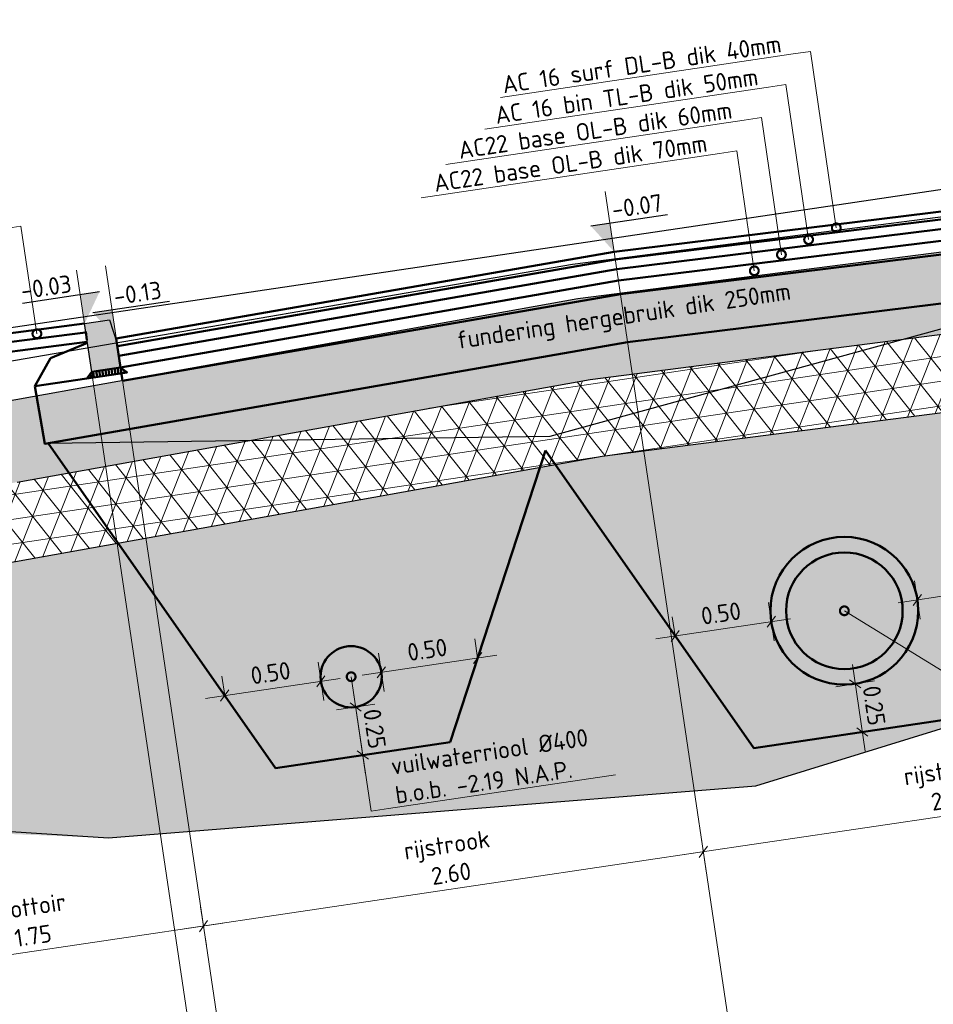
# Model space of a CAD drawing. Header units: metres. Extents: x 133846 to 269924, y 465764 to 933292.
# Tile 12 of 56: x 133873.34 to 133878.04, y 465801.78 to 465806.84. Entities that reach past the tile are written whole.
import ezdxf
from ezdxf import colors
from ezdxf.entities.mleader import LeaderData, LeaderLine
from ezdxf.math import Vec2, Vec3

# ---------------------------------------------------------------- set-up
doc = ezdxf.new("R2010")
doc.units = ezdxf.units.M
for name, pattern in [('AL-NAP_LIJN', [15.25, 12, -1.5, 0.25, -1.5]), ('RI-HWA', [7.4, 5, -2.4]), ('RI-VWA', [11, 5, -3, 0, -3])]:
    doc.linetypes.add(name, pattern=pattern)
for name, color, linetype, lineweight in [('B-WE-MO-BODEM-AD-50', 253, 'Continuous', 18), ('B-WE-VH-VERHARDING-GD', 253, 'Continuous', 25), ('B-WE-VH-VERHARDING_FUNDERING-AD-50', 253, 'Continuous', 18), ('N-WE-GW-SLEUF-GD', 90, 'Continuous', 50), ('N-WE-RI-T18', 10, 'Continuous', 18), ('N-WE-VH-KANTOPSLUITING_TROTTOIRBAND-SD', 210, 'Continuous', 25), ('N-WE-VH-M', 7, 'Continuous', 18), ('N-WE-VH-VERHARDING-GD', 7, 'Continuous', 50), ('N-WE-VH-VERHARDING-T18', 10, 'Continuous', 18), ('X-XX-AL-NAP-GD', 7, 'AL-NAP_LIJN', 25), ('X-XX-AL-PEILMAAT-SD', 7, 'Continuous', 25)]:
    doc.layers.add(name, color=color, linetype=linetype, lineweight=lineweight)
doc.layers.add('N-WE-RI-HWA-GD', color=150, linetype='RI-HWA', lineweight=50, true_color=0x007fff)
doc.layers.add('N-WE-RI-VWA-GD', color=20, linetype='RI-VWA', lineweight=50, true_color=0xff3f00)
doc.layers.add('X-XX-AL-HULPLIJN-G', color=30, linetype='Continuous', lineweight=18, plot=False)
doc.layers.add('X-XX-AL-HULPLIJN-GD', color=30, linetype='Continuous', lineweight=25, plot=False)
doc.styles.add('NLCS-ISO', font='NLCS-ISO.ttf')
doc.styles.add('NLCS-ISO-M50-T18', font='NLCS-ISO.ttf', dxfattribs={"height": 0.09})
doc.dimstyles.new('NLCS-M50-T18-SCHRAP_L2_H2', dxfattribs={"dimscale": 0.05, "dimtxt": 2.5, "dimasz": 1.008, "dimexe": 2, "dimexo": 2, "dimgap": 0.7, "dimtad": 1, "dimzin": 0, "dimdsep": 46, "dimtxsty": 'NLCS-ISO-M50-T18', "dimblk": 'OBLIQUE', "dimcen": 0, "dimdle": 2, "dimclrd": 256, "dimclre": 256, "dimclrt": 10, "dimazin": 0, "dimtfac": 1, "dimtdec": 3, "dimtofl": 0, "dimtmove": 0, "dimatfit": 3, "dimldrblk": 'OBLIQUE', "dimfxl": 2, "dimfxlon": 1, "dimtfillclr": 256, "dimtolj": 1, "dimtzin": 0, "dimlwd": -1, "dimlwe": -1, "dimarcsym": 0})

# ---------------------------------------------------------------- blocks, each defined once
blk = doc.blocks.new('_Oblique')
at = {"color": 0, "linetype": 'ByBlock', "lineweight": -2}
blk.add_line((-0.5, -0.5), (0.5, 0.5), dxfattribs=at)
blk = doc.blocks.new('*D105')
at = {"layer": 'Defpoints', "color": 0, "transparency": 16777216}
for p in [(133876.4001, 465805.6491), (133873.8379, 465805.2026), (133874.287, 465802.1806)]:
    blk.add_point(p, dxfattribs=at)
at = {"layer": 'N-WE-VH-M', "transparency": 16777216}
for p, q in [((133876.8441, 465802.6617), (133876.8735, 465802.4639)), ((133876.9577, 465802.5775), (133874.1881, 465802.1659)), ((133874.2723, 465802.2796), (133874.3017, 465802.0817))]:
    blk.add_line(p, q, dxfattribs=at)
at = {"layer": 'N-WE-VH-M', "transparency": 16777216, "xscale": 0.0504, "yscale": 0.0504, "zscale": 0.0504}
for p, rotation in [((133876.8588, 465802.5628), 8.452767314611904), ((133874.287, 465802.1806), 188.4527673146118)]:
    blk.add_blockref('_Oblique', p, dxfattribs=dict(at, rotation=rotation))
at = {"layer": 'N-WE-VH-M', "color": 10, "transparency": 16777216, "insert": (133875.5501, 465802.525), "char_height": 0.09, "attachment_point": 5, "rotation": 8.4528, "style": 'NLCS-ISO-M50-T18'}
blk.add_mtext('\\A1;rijstrook\\P2.60', dxfattribs=at)
blk = doc.blocks.new('_DotSmall')
at = {"color": 0, "linetype": 'ByBlock', "const_width": 0.5}
blk.add_lwpolyline([(-0.0625, 0, 1), (0.0625, 0, 1)], format="xyb", close=True, dxfattribs=at)
blk = doc.blocks.new('*D102')
at = {"layer": 'Defpoints', "color": 0, "transparency": 16777216}
for p in [(133878.9814, 465805.967), (133876.4001, 465805.6491), (133876.8588, 465802.5628)]:
    blk.add_point(p, dxfattribs=at)
at = {"layer": 'N-WE-VH-M', "transparency": 16777216}
for p, q in [((133879.4158, 465803.0439), (133879.4452, 465802.8461)), ((133879.5295, 465802.9597), (133876.7599, 465802.5481)), ((133876.8441, 465802.6617), (133876.8735, 465802.4639))]:
    blk.add_line(p, q, dxfattribs=at)
at = {"layer": 'N-WE-VH-M', "transparency": 16777216, "xscale": 0.0504, "yscale": 0.0504, "zscale": 0.0504}
for p, rotation in [((133879.4305, 465802.945), 8.452767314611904), ((133876.8588, 465802.5628), 188.4527673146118)]:
    blk.add_blockref('_Oblique', p, dxfattribs=dict(at, rotation=rotation))
at = {"layer": 'N-WE-VH-M', "color": 10, "transparency": 16777216, "insert": (133878.1219, 465802.9072), "char_height": 0.09, "attachment_point": 5, "rotation": 8.4528, "style": 'NLCS-ISO-M50-T18'}
blk.add_mtext('\\A1;rijstrook\\P2.60', dxfattribs=at)
blk = doc.blocks.new('*D104')
at = {"layer": 'Defpoints', "color": 0, "transparency": 16777216}
for p in [(133873.8291, 465805.262), (133872.1047, 465804.9602), (133872.556, 465801.9234)]:
    blk.add_point(p, dxfattribs=at)
at = {"layer": 'N-WE-VH-M', "transparency": 16777216}
for p, q in [((133874.2723, 465802.2796), (133874.3017, 465802.0817)), ((133874.3859, 465802.1953), (133872.4571, 465801.9087)), ((133872.5413, 465802.0223), (133872.5707, 465801.8245))]:
    blk.add_line(p, q, dxfattribs=at)
at = {"layer": 'N-WE-VH-M', "transparency": 16777216, "xscale": 0.0504, "yscale": 0.0504, "zscale": 0.0504}
for p, rotation in [((133874.287, 465802.1806), 8.452767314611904), ((133872.556, 465801.9234), 188.4527673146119)]:
    blk.add_blockref('_Oblique', p, dxfattribs=dict(at, rotation=rotation))
at = {"layer": 'N-WE-VH-M', "color": 10, "transparency": 16777216, "insert": (133873.3987, 465802.2053), "char_height": 0.09, "attachment_point": 5, "rotation": 8.4528, "style": 'NLCS-ISO-M50-T18'}
blk.add_mtext('\\A1;trottoir\\P1.75', dxfattribs=at)
blk = doc.blocks.new('SAL-PEILMAAT_INFRACAD_H01-SOD')
blk.add_line((-2, 3), (6, 3))
blk.add_solid([(-2, 3), (0, 3), (0, 0)])
at = {"style": 'NLCS-ISO'}
blk.add_attdef('...', (0.4, 3.4), '', height=1.8, dxfattribs=at)
blk = doc.blocks.new('*D190')
at = {"layer": 'Defpoints', "color": 0, "transparency": 16777216}
for p in [(133877.2085, 465803.7468), (133876.714, 465803.6733), (133877.3012, 465803.1236)]:
    blk.add_point(p, dxfattribs=at)
at = {"layer": 'N-WE-VH-M', "transparency": 16777216}
for p, q in [((133877.2232, 465803.6478), (133877.1938, 465803.8457)), ((133876.714, 465803.6733), (133876.6993, 465803.7722)), ((133876.6151, 465803.6586), (133877.3075, 465803.7615))]:
    blk.add_line(p, q, dxfattribs=at)
at = {"layer": 'N-WE-VH-M', "transparency": 16777216, "xscale": 0.0504, "yscale": 0.0504, "zscale": 0.0504}
for p, rotation in [((133877.2085, 465803.7468), 8.452767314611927), ((133876.714, 465803.6733), 188.4527673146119)]:
    blk.add_blockref('_Oblique', p, dxfattribs=dict(at, rotation=rotation))
at = {"layer": 'N-WE-VH-M', "color": 10, "transparency": 16777216, "insert": (133876.9495, 465803.7891), "char_height": 0.09, "attachment_point": 5, "rotation": 8.4528, "style": 'NLCS-ISO-M50-T18'}
blk.add_mtext('\\A1;0.50', dxfattribs=at)
blk = doc.blocks.new('*D191')
at = {"layer": 'Defpoints', "color": 0, "transparency": 16777216}
for p in [(133878.4549, 465803.932), (133878.4549, 465803.932), (133878.0529, 465803.2353)]:
    blk.add_point(p, dxfattribs=at)
at = {"layer": 'N-WE-VH-M', "transparency": 16777216}
for p, q in [((133878.4549, 465803.932), (133878.4402, 465804.0309)), ((133877.8614, 465803.8438), (133878.5538, 465803.9467)), ((133877.975, 465803.7596), (133877.9456, 465803.9574))]:
    blk.add_line(p, q, dxfattribs=at)
at = {"layer": 'N-WE-VH-M', "transparency": 16777216, "xscale": 0.0504, "yscale": 0.0504, "zscale": 0.0504}
for p, rotation in [((133878.4549, 465803.932), 8.452767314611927), ((133877.9603, 465803.8585), 188.4527673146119)]:
    blk.add_blockref('_Oblique', p, dxfattribs=dict(at, rotation=rotation))
at = {"layer": 'N-WE-VH-M', "color": 10, "transparency": 16777216, "insert": (133878.1958, 465803.9744), "char_height": 0.09, "attachment_point": 5, "rotation": 8.4528, "style": 'NLCS-ISO-M50-T18'}
blk.add_mtext('\\A1;0.50', dxfattribs=at)
blk = doc.blocks.new('*D192')
at = {"layer": 'Defpoints', "color": 0, "transparency": 16777216}
for p in [(133876.9576, 465803.3253), (133878.2359, 465803.2625), (133877.677, 465803.1795)]:
    blk.add_point(p, dxfattribs=at)
at = {"layer": 'N-WE-VH-M', "transparency": 16777216}
for p, q in [((133877.6256, 465803.5257), (133877.6917, 465803.0805)), ((133877.5414, 465803.412), (133877.7392, 465803.4414)), ((133877.7759, 465803.1942), (133877.5781, 465803.1648))]:
    blk.add_line(p, q, dxfattribs=at)
at = {"layer": 'N-WE-VH-M', "transparency": 16777216, "xscale": 0.0504, "yscale": 0.0504, "zscale": 0.0504}
for p, rotation in [((133877.6403, 465803.4267), 98.45276731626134), ((133877.677, 465803.1795), 278.4527673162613)]:
    blk.add_blockref('_Oblique', p, dxfattribs=dict(at, rotation=rotation))
at = {"layer": 'N-WE-VH-M', "color": 10, "transparency": 16777216, "insert": (133877.7378, 465803.3149), "char_height": 0.09, "attachment_point": 5, "rotation": 278.4528, "style": 'NLCS-ISO-M50-T18'}
blk.add_mtext('\\A1;0.25', dxfattribs=at)
blk = doc.blocks.new('*D193')
at = {"layer": 'Defpoints', "color": 0, "transparency": 16777216}
for p in [(133874.8909, 465803.4401), (133874.3964, 465803.3666), (133874.9508, 465803.037)]:
    blk.add_point(p, dxfattribs=at)
at = {"layer": 'N-WE-VH-M', "transparency": 16777216}
for p, q in [((133874.9056, 465803.3412), (133874.8763, 465803.539)), ((133874.3964, 465803.3666), (133874.3817, 465803.4655)), ((133874.2975, 465803.3519), (133874.9899, 465803.4548))]:
    blk.add_line(p, q, dxfattribs=at)
at = {"layer": 'N-WE-VH-M', "transparency": 16777216, "xscale": 0.0504, "yscale": 0.0504, "zscale": 0.0504}
for p, rotation in [((133874.8909, 465803.4401), 8.452767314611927), ((133874.3964, 465803.3666), 188.4527673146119)]:
    blk.add_blockref('_Oblique', p, dxfattribs=dict(at, rotation=rotation))
at = {"layer": 'N-WE-VH-M', "color": 10, "transparency": 16777216, "insert": (133874.6319, 465803.4825), "char_height": 0.09, "attachment_point": 5, "rotation": 8.4528, "style": 'NLCS-ISO-M50-T18'}
blk.add_mtext('\\A1;0.50', dxfattribs=at)
blk = doc.blocks.new('*D194')
at = {"layer": 'Defpoints', "color": 0, "transparency": 16777216}
for p in [(133875.6971, 465803.5599), (133875.6971, 465803.5599), (133875.2624, 465803.0833)]:
    blk.add_point(p, dxfattribs=at)
at = {"layer": 'N-WE-VH-M', "transparency": 16777216}
for p, q in [((133875.6971, 465803.5599), (133875.6824, 465803.6588)), ((133875.1036, 465803.4717), (133875.796, 465803.5746)), ((133875.2172, 465803.3875), (133875.1878, 465803.5853))]:
    blk.add_line(p, q, dxfattribs=at)
at = {"layer": 'N-WE-VH-M', "transparency": 16777216, "xscale": 0.0504, "yscale": 0.0504, "zscale": 0.0504}
for p, rotation in [((133875.6971, 465803.5599), 8.452767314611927), ((133875.2025, 465803.4864), 188.4527673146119)]:
    blk.add_blockref('_Oblique', p, dxfattribs=dict(at, rotation=rotation))
at = {"layer": 'N-WE-VH-M', "color": 10, "transparency": 16777216, "insert": (133875.4381, 465803.6023), "char_height": 0.09, "attachment_point": 5, "rotation": 8.4528, "style": 'NLCS-ISO-M50-T18'}
blk.add_mtext('\\A1;0.50', dxfattribs=at)
blk = doc.blocks.new('*D195')
at = {"layer": 'Defpoints', "color": 0, "transparency": 16777216}
for p in [(133874.4974, 465803.2224), (133875.5557, 465803.1269), (133875.1066, 465803.0602)]:
    blk.add_point(p, dxfattribs=at)
at = {"layer": 'N-WE-VH-M', "transparency": 16777216}
for p, q in [((133875.0552, 465803.4064), (133875.1213, 465802.9613)), ((133874.971, 465803.2928), (133875.1688, 465803.3222)), ((133875.2056, 465803.0749), (133875.0077, 465803.0455))]:
    blk.add_line(p, q, dxfattribs=at)
at = {"layer": 'N-WE-VH-M', "transparency": 16777216, "xscale": 0.0504, "yscale": 0.0504, "zscale": 0.0504}
for p, rotation in [((133875.0699, 465803.3075), 98.45276731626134), ((133875.1066, 465803.0602), 278.4527673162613)]:
    blk.add_blockref('_Oblique', p, dxfattribs=dict(at, rotation=rotation))
at = {"layer": 'N-WE-VH-M', "color": 10, "transparency": 16777216, "insert": (133875.1674, 465803.1956), "char_height": 0.09, "attachment_point": 5, "rotation": 278.4528, "style": 'NLCS-ISO-M50-T18'}
blk.add_mtext('\\A1;0.25', dxfattribs=at)
blk = doc.blocks.new('*U307')
blk.add_hatch(color=8).paths.add_polyline_path([(0, -0.02), (0, -0.15), (-0.15, -0.15), (-0.15, 0.1), (-0.02, 0.1)])
at = {"layer": 'N-WE-VH-VERHARDING-GD', "linetype": 'Continuous'}
h = blk.add_hatch(dxfattribs=at)
h.set_pattern_fill('ANSI31', color=256, scale=0.005, angle=45, style=0)
h.set_pattern_definition([(90, (89116.796445, 436374.920416), (-0.015875, 2e-18), [])])
h.paths.add_polyline_path([(-0.15, -0.15), (0, -0.15), (0.03, -0.18), (-0.18, -0.18)])
at = {"flags": 128}
blk.add_lwpolyline([(0, -0.02), (0, -0.15), (-0.15, -0.15), (-0.15, 0.1), (-0.02, 0.1)], close=True, dxfattribs=at)
at = {"layer": 'N-WE-VH-VERHARDING-GD', "linetype": 'Continuous'}
for p, q in [((-0.35, -0.05), (-0.15, 0)), ((-0.45, -0.18), (-0.35, -0.05)), ((-0.18, -0.18), (-0.45, -0.18))]:
    blk.add_line(p, q, dxfattribs=at)
at = {"layer": 'N-WE-VH-VERHARDING-GD', "linetype": 'Continuous', "flags": 128}
blk.add_lwpolyline([(-0.15, -0.15), (0, -0.15), (0.03, -0.18), (-0.18, -0.18)], close=True, dxfattribs=at)

msp = doc.modelspace()

# ---------------------------------------------------------------- hatches: boundary and pattern name
at = {"layer": 'B-WE-MO-BODEM-AD-50'}
h = msp.add_hatch(dxfattribs=at)
h.set_pattern_fill('AVH-FUNDERING_EPS-SO', color=256, scale=0.025, pattern_type=2)
h.set_pattern_definition([(8.452767, (134750.33305, 465499.37912), (-0.018374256, 0.123642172), []), (68.452767, (134750.33305, 465499.37912), (-0.11626439, 0.045908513), []), (128.452767, (134750.33305, 465499.37912), (-0.097890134, -0.077733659), [])])
h.paths.add_polyline_path([(133876.3377, 465804.5975), (133882.4347, 465805.3797), (133882.3851, 465805.7132), (133879.2475, 465805.3741), (133876.2769, 465804.993), (133873.3282, 465804.4643), (133870.7079, 465803.9944), (133870.7668, 465803.5986)])
h = msp.add_hatch(dxfattribs=at)
h.set_pattern_fill('AMO-BODEM_ZAND-SO', color=256, scale=0.05, angle=8.4528, pattern_type=2)
h.set_pattern_definition([(45.952767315, (68569.37324, -15780.6087), (-0.017277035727, 0.094831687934), [0, -0.076, 0, -0.085, 0, -0.08125]), (15.952767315, (68569.37324, -15780.6087), (0.066785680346, 0.15258184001), [0, -0.041, 0, -0.0685, 0, -0.02625]), (335.952767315, (68569.312405, -15780.61774), (0.153974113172, 0.023167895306), [0, -0.025, 0, -0.09, 0, -0.1175]), (325.952767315, (68569.3124, -15780.61774), (0.14222295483, 0.06550122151), [0, -0.0125, 0, -0.059, 0, -0.0675])])
h.paths.add_polyline_path([(133870.7668, 465803.5986), (133870.8926, 465802.7517), (133873.7973, 465802.6339), (133877.1284, 465802.9027), (133879.3787, 465803.5959), (133882.5773, 465804.4196), (133882.4347, 465805.3797), (133876.3377, 465804.5975)])
at = {"layer": 'B-WE-VH-VERHARDING_FUNDERING-AD-50'}
h = msp.add_hatch(dxfattribs=at)
h.set_pattern_fill('AVH-FUNDERING_02-SO', color=256, scale=0.25, angle=8.4528, pattern_type=2)
h.set_pattern_definition([(8.452767, (131902.74897, 465286.20142), (0.210535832, 0.284032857), [0.03125, -0.21875]), (98.452767, (131902.74897, 465286.20142), (-0.284032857, 0.210535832), [0.03125, -0.21875]), (143.452767, (131902.77988, 465286.20601), (-0.247284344, -0.036748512), [0.044194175, -0.309359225]), (8.452767, (131902.7592, 465286.3451), (0.210535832, 0.284032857), [0.03125, -0.21875]), (53.452767, (131902.77696, 465286.33195), (-0.036748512, 0.247284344), [0.022097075, -0.3314563]), (143.452767, (131902.77696, 465286.33195), (-0.247284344, -0.036748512), [0.022097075, -0.3314563]), (8.452767, (131902.84275, 465286.42071), (0.210535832, 0.284032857), [0.044194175, -0.205805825]), (53.452767, (131902.84275, 465286.42071), (-0.036748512, 0.247284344), [0.03125, -0.3223034]), (143.452767, (131902.88646, 465286.42721), (-0.247284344, -0.036748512), [0.03125, -0.3223034]), (98.452767, (131902.90979, 465286.2885), (-0.284032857, 0.210535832), [0.03125, -0.21875]), (53.452767, (131902.90979, 465286.2885), (-0.036748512, 0.247284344), [0.022097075, -0.3314563]), (143.452767, (131902.92295, 465286.30626), (-0.247284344, -0.036748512), [0.022097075, -0.3314563]), (8.452767, (131902.7707, 465286.26783), (0.210535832, 0.284032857), [0.015625, -0.209375]), (8.452767, (131902.94697, 465286.35722), (0.210535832, 0.284032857), [0.015625, -0.209375]), (98.452767, (131902.8651, 465286.37664), (-0.284032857, 0.210535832), [0.015625, -0.209375]), (143.452767, (131902.91668, 465286.24214), (-0.247284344, -0.036748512), [0.022097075, -0.3314563]), (143.452767, (131902.78323, 465286.39607), (-0.247284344, -0.036748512), [0.022097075, -0.3314563]), (53.452767, (131902.85282, 465286.29979), (-0.036748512, 0.247284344), [0.022097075, -0.3314563]), (98.452767, (131902.82938, 465286.24496), (-0.284032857, 0.210535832), [0.00390625, -0.24609375]), (98.452767, (131902.82546, 465286.351), (-0.284032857, 0.210535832), [0.00390625, -0.24609375]), (98.452767, (131902.93506, 465286.41074), (-0.284032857, 0.210535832), [0.00390625, -0.24609375]), (98.452767, (131902.95845, 465286.27994), (-0.284032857, 0.210535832), [0.00390625, -0.24609375])])
h.paths.add_polyline_path([(133873.2541, 465804.8777), (133872.9148, 465804.3902), (133873.3282, 465804.4643), (133876.2769, 465804.993), (133879.2475, 465805.3741), (133879.6651, 465805.4193), (133879.1941, 465805.7907), (133876.2131, 465805.4083)])

# ---------------------------------------------------------------- linework, layer by layer
at = {"layer": 'B-WE-VH-VERHARDING-GD'}
for points in [[(133873.219, 465805.0746), (133876.1857, 465805.5862), (133879.1712, 465805.9692)], [(133873.2541, 465804.8777), (133876.2131, 465805.4083), (133879.1941, 465805.7907)], [(133870.7668, 465803.5986), (133876.3377, 465804.5975), (133882.4347, 465805.3797)], [(133873.3282, 465804.4643), (133876.2769, 465804.993), (133879.2475, 465805.3741)]]:
    msp.add_lwpolyline(points, dxfattribs=at)
at = {"layer": 'N-WE-GW-SLEUF-GD'}
for p, q in [((133873.4871, 465804.6644), (133874.6578, 465802.9935)), ((133875.5557, 465803.1269), (133876.0461, 465804.6262)), ((133876.0461, 465804.6262), (133877.1179, 465803.0964)), ((133877.1179, 465803.0964), (133878.2359, 465803.2625)), ((133874.6578, 465802.9935), (133875.5557, 465803.1269))]:
    msp.add_line(p, q, dxfattribs=at)
at = {"layer": 'N-WE-RI-HWA-GD', "linetype": 'Continuous'}
for radius in [0.38, 0.3]:
    msp.add_circle((133877.5844, 465803.8026), radius, dxfattribs=at)
at = {"layer": 'N-WE-RI-VWA-GD', "linetype": 'Continuous'}
msp.add_circle((133875.0467, 465803.4633), 0.1575, dxfattribs=at)
at = {"layer": 'N-WE-VH-VERHARDING-GD'}
for p, q in [((133872.1867, 465805.0887), (133873.6749, 465805.2795)), ((133873.6807, 465805.2399), (133873.6865, 465805.1953)), ((133873.6806, 465805.2348), (133872.1925, 465805.044))]:
    msp.add_line(p, q, dxfattribs=at)
for points in [[(133880.7685, 465806.1871), (133876.4001, 465805.6491), (133873.8379, 465805.2026)], [(133881.2548, 465805.9762), (133881.2844, 465805.777), (133876.4692, 465805.184), (133873.47, 465804.6614), (133873.4193, 465804.9584)], [(133878.9873, 465805.9274), (133876.406, 465805.6095), (133873.8438, 465805.163)], [(133878.9947, 465805.8779), (133876.4134, 465805.56), (133873.8512, 465805.1136)], [(133879.0035, 465805.8186), (133876.4222, 465805.5007), (133873.86, 465805.0542)], [(133879.0138, 465805.7493), (133876.4325, 465805.4314), (133873.8703, 465804.9849)], [(133873.8379, 465805.2026), (133873.8703, 465804.9849)]]:
    msp.add_lwpolyline(points, dxfattribs=at)
at = {"layer": 'N-WE-VH-VERHARDING-GD', "flags": 128}
msp.add_lwpolyline([(133873.6888, 465805.1855), (133872.2007, 465804.9947)], dxfattribs=at)
at = {"layer": 'X-XX-AL-HULPLIJN-G'}
for points in [[(133876.3542, 465805.9585), (133877.5159, 465798.1411)], [(133873.634, 465805.5542), (133874.7958, 465797.7369)], [(133873.7824, 465805.5763), (133874.9441, 465797.7589)]]:
    msp.add_lwpolyline(points, dxfattribs=at)
at = {"layer": 'X-XX-AL-HULPLIJN-GD', "flags": 128}
for points in [[(133876.0704, 465804.7005), (133878.8937, 465805.475)], [(133873.4871, 465804.6644), (133876.0704, 465804.7005)]]:
    msp.add_lwpolyline(points, dxfattribs=at)
at = {"layer": 'X-XX-AL-HULPLIJN-GD'}
msp.add_lwpolyline([(133871.7839, 465802.765), (133873.7973, 465802.6339), (133877.1284, 465802.9027), (133879.3787, 465803.5959), (133882.5773, 465804.4196)], dxfattribs=at)
at = {"layer": 'X-XX-AL-NAP-GD'}
msp.add_lwpolyline([(133883.9618, 465806.8429), (133863.9476, 465803.8687)], dxfattribs=at)

# ---------------------------------------------------------------- block references
at = {"layer": 'N-WE-VH-KANTOPSLUITING_TROTTOIRBAND-SD', "rotation": 8.452767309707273}
msp.add_blockref('*U307', (133873.8379, 465805.2026), dxfattribs=at)
at = {"layer": 'X-XX-AL-PEILMAAT-SD', "xscale": 0.05, "yscale": 0.05, "zscale": 0.05, "rotation": 8.452767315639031}
for p, values in [((133876.4001, 465805.6491), {'...': '-0.07'}), ((133873.8379, 465805.2026), {'...': '-0.13'})]:
    msp.add_blockref('SAL-PEILMAAT_INFRACAD_H01-SOD', p, dxfattribs=at).add_auto_attribs(values)
at = {"layer": 'X-XX-AL-PEILMAAT-SD'}
ref = msp.add_blockref('SAL-PEILMAAT_INFRACAD_H01-SOD', (133873.6749, 465805.2795), dxfattribs=dict(at, xscale=-0.05, yscale=0.05, zscale=0.05, rotation=8.45276732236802))
ref.add_attrib('...', '-0.03', (133873.3541, 465805.4037), dxfattribs={"layer": '0', "height": 0.09, "rotation": 8.4528, "style": 'NLCS-ISO'})

# ---------------------------------------------------------------- texts
at = {"layer": 'N-WE-VH-VERHARDING-T18', "insert": (133876.4509, 465805.3078), "char_height": 0.09, "attachment_point": 5, "rotation": 8.4528, "style": 'NLCS-ISO-M50-T18'}
msp.add_mtext_dynamic_manual_height_columns('fundering hergebruik dik 250mm', width=2.079466, gutter_width=0.45, heights=[0], dxfattribs=at)

# ---------------------------------------------------------------- dimensions: what is measured, and where the dimension line sits
at = {"layer": 'N-WE-VH-M'}
for base, p1, p2, text, picture, middle in [((133876.8588, 465802.5628), (133878.9814, 465805.967), (133876.4001, 465805.6491), 'rijstrook\\P<>', '*D102', (133878.1219, 465802.9072)), ((133874.287, 465802.1806), (133876.4001, 465805.6491), (133873.8379, 465805.2026), 'rijstrook\\P<>', '*D105', (133875.5501, 465802.525)), ((133872.556, 465801.9234), (133873.8291, 465805.262), (133872.1047, 465804.9602), 'trottoir\\P<>', '*D104', (133873.3987, 465802.2053))]:
    dim = msp.add_linear_dim(base=base, p1=p1, p2=p2, angle=188.4528, text=text, dimstyle='NLCS-M50-T18-SCHRAP_L2_H2', dxfattribs=at)
    dim.commit()
    dim.dimension.update_dxf_attribs({"geometry": picture, "text_midpoint": middle})
for base, p1, p2, angle, picture, middle in [((133878.4549, 465803.932), (133878.0529, 465803.2353), (133878.4549, 465803.932), 8.4528, '*D191', (133878.2076, 465803.8952)), ((133877.2085, 465803.7468), (133876.714, 465803.6733), (133877.3012, 465803.1236), 8.4528, '*D190', (133876.9613, 465803.71)), ((133875.6971, 465803.5599), (133875.2624, 465803.0833), (133875.6971, 465803.5599), 8.4528, '*D194', (133875.4498, 465803.5232)), ((133874.8909, 465803.4401), (133874.3964, 465803.3666), (133874.9508, 465803.037), 8.4528, '*D193', (133874.6437, 465803.4034)), ((133877.677, 465803.1795), (133876.9576, 465803.3253), (133878.2359, 465803.2625), 98.4528, '*D192', (133877.6587, 465803.3031)), ((133875.1066, 465803.0602), (133874.4974, 465803.2224), (133875.5557, 465803.1269), 98.4528, '*D195', (133875.0883, 465803.1838))]:
    dim = msp.add_linear_dim(base=base, p1=p1, p2=p2, angle=angle, dimstyle='NLCS-M50-T18-SCHRAP_L2_H2', dxfattribs=at)
    dim.commit()
    dim.dimension.update_dxf_attribs({"geometry": picture, "text_midpoint": middle, "dimtype": 160})

# ---------------------------------------------------------------- leaders
at = {"layer": 'N-WE-RI-T18'}
ml = msp.add_multileader_mtext('Standard', dxfattribs=at)
ml.set_content('hemelwaterriool %%C600\\Pb.o.b. -2.36 N.A.P.', color=256, style='NLCS-ISO-M50-T18')
ml.set_leader_properties(color=256, linetype='ByLayer', lineweight=-1)
ml.set_arrow_properties(name='DOTSMALL')
ml.build(insert=Vec2(0, 0))
ml.multileader.update_dxf_attribs({"text_left_attachment_type": 5, "text_right_attachment_type": 5, "dogleg_length": 0.09, "arrow_head_size": 0.09})
ctx = ml.context
ctx.base_point, ctx.char_height, ctx.arrow_head_size, ctx.landing_gap_size, ctx.plane_origin, ctx.plane_x_axis, ctx.plane_y_axis = Vec3(133878.5235, 465803.293), 0.09, 0.09, 0.045, Vec3(133877.6285, 465803.5059), Vec3(0.989137, 0.146994), Vec3(-0.146994, 0.989137)
ctx.left_attachment, ctx.right_attachment = 5, 5
notes = []
notes.append((ctx, [(0, (1, 1, 0), (133878.4345, 465803.2798), (0.989137, 0.146994), 0.09, [(0, [(133877.5844, 465803.8026)], 0, [])])]))
ctx.mtext.insert, ctx.mtext.text_direction, ctx.mtext.rotation, ctx.mtext.flow_direction = Vec3(133878.5301, 465803.5548), Vec3(0.989137, 0.146994), 0.147529, 5
ml = msp.add_multileader_mtext('Standard', dxfattribs=at)
ml.set_content('vuilwaterriool %%C400\\Pb.o.b. -2.19 N.A.P.', color=256, style='NLCS-ISO-M50-T18')
ml.set_leader_properties(color=256, linetype='ByLayer', lineweight=-1)
ml.set_arrow_properties(name='DOTSMALL')
ml.build(insert=Vec2(0, 0))
ml.multileader.update_dxf_attribs({"text_left_attachment_type": 5, "text_right_attachment_type": 5, "dogleg_length": 0.09, "arrow_head_size": 0.09})
ctx = ml.context
ctx.base_point, ctx.char_height, ctx.arrow_head_size, ctx.landing_gap_size, ctx.plane_origin, ctx.plane_x_axis, ctx.plane_y_axis = Vec3(133875.2385, 465802.7853), 0.09, 0.09, 0.045, Vec3(133875.0655, 465803.3371), Vec3(0.989137, 0.146994), Vec3(-0.146994, 0.989137)
ctx.left_attachment, ctx.right_attachment = 5, 5
notes.append((ctx, [(0, (1, 1, 0), (133875.1495, 465802.7721), (0.989137, 0.146994), 0.09, [(0, [(133875.0467, 465803.4633)], 0, [])])]))
ctx.mtext.insert, ctx.mtext.text_direction, ctx.mtext.rotation, ctx.mtext.flow_direction = Vec3(133875.2451, 465803.0471), Vec3(0.989137, 0.146994), 0.147529, 5
at = {"layer": 'N-WE-VH-VERHARDING-T18'}
ml = msp.add_multileader_mtext('Standard', dxfattribs=at)
ml.set_content('AC 16 surf DL-B dik 40mm', color=256, style='NLCS-ISO-M50-T18')
ml.set_leader_properties(color=256, linetype='ByLayer', lineweight=-1)
ml.set_arrow_properties(name='DOTSMALL')
ml.build(insert=Vec2(0, 0))
ml.multileader.update_dxf_attribs({"text_left_attachment_type": 5, "text_right_attachment_type": 5, "dogleg_length": 0.09, "arrow_head_size": 0.09})
ctx = ml.context
ctx.base_point, ctx.char_height, ctx.arrow_head_size, ctx.landing_gap_size, ctx.plane_origin, ctx.plane_x_axis, ctx.plane_y_axis = Vec3(133875.7898, 465806.4392), 0.09, 0.09, 0.045, Vec3(133877.6723, 465805.5795), Vec3(0.989137, 0.146994), Vec3(-0.146994, 0.989137)
ctx.left_attachment, ctx.right_attachment = 5, 5
notes.append((ctx, [(0, (1, 1, 0), (133877.41, 465806.68), (-0.989137, -0.146994), 0.09, [(0, [(133877.543, 465805.7722)], 0, [])])]))
ctx.mtext.insert, ctx.mtext.text_direction, ctx.mtext.rotation, ctx.mtext.flow_direction = Vec3(133875.8185, 465806.5526), Vec3(0.989137, 0.146994), 0.147529, 5
ml = msp.add_multileader_mtext('Standard', dxfattribs=at)
ml.set_content('AC 16 bin TL-B dik 50mm', color=256, style='NLCS-ISO-M50-T18')
ml.set_leader_properties(color=256, linetype='ByLayer', lineweight=-1)
ml.set_arrow_properties(name='DOTSMALL')
ml.build(insert=Vec2(0, 0))
ml.multileader.update_dxf_attribs({"text_left_attachment_type": 5, "text_right_attachment_type": 5, "dogleg_length": 0.09, "arrow_head_size": 0.09})
ctx = ml.context
ctx.base_point, ctx.char_height, ctx.arrow_head_size, ctx.landing_gap_size, ctx.plane_origin, ctx.plane_x_axis, ctx.plane_y_axis = Vec3(133875.7525, 465806.282), 0.09, 0.09, 0.045, Vec3(133877.546, 465805.4091), Vec3(0.989137, 0.146994), Vec3(-0.146994, 0.989137)
ctx.left_attachment, ctx.right_attachment = 5, 5
notes.append((ctx, [(0, (1, 1, 0), (133877.2837, 465806.5096), (-0.989137, -0.146994), 0.09, [(0, [(133877.4005, 465805.7118)], 0, [])])]))
ctx.mtext.insert, ctx.mtext.text_direction, ctx.mtext.rotation, ctx.mtext.flow_direction = Vec3(133875.7812, 465806.3955), Vec3(0.989137, 0.146994), 0.147529, 5
ml = msp.add_multileader_mtext('Standard', dxfattribs=at)
ml.set_content('AC22 base OL-B dik 60mm', color=256, style='NLCS-ISO-M50-T18')
ml.set_leader_properties(color=256, linetype='ByLayer', lineweight=-1)
ml.set_arrow_properties(name='DOTSMALL')
ml.build(insert=Vec2(0, 0))
ml.multileader.update_dxf_attribs({"text_left_attachment_type": 5, "text_right_attachment_type": 5, "dogleg_length": 0.09, "arrow_head_size": 0.09})
ctx = ml.context
ctx.base_point, ctx.char_height, ctx.arrow_head_size, ctx.landing_gap_size, ctx.plane_origin, ctx.plane_x_axis, ctx.plane_y_axis = Vec3(133875.5639, 465806.1023), 0.09, 0.09, 0.045, Vec3(133877.4197, 465805.2387), Vec3(0.989137, 0.146994), Vec3(-0.146994, 0.989137)
ctx.left_attachment, ctx.right_attachment = 5, 5
notes.append((ctx, [(0, (1, 1, 0), (133877.1574, 465806.3391), (-0.989137, -0.146994), 0.09, [(0, [(133877.2606, 465805.6341)], 0, [])])]))
ctx.mtext.insert, ctx.mtext.text_direction, ctx.mtext.rotation, ctx.mtext.flow_direction = Vec3(133875.5925, 465806.2158), Vec3(0.989137, 0.146994), 0.147529, 5
ml = msp.add_multileader_mtext('Standard', dxfattribs=at)
ml.set_content('AC22 base OL-B dik 70mm', color=256, style='NLCS-ISO-M50-T18')
ml.set_leader_properties(color=256, linetype='ByLayer', lineweight=-1)
ml.set_arrow_properties(name='DOTSMALL')
ml.build(insert=Vec2(0, 0))
ml.multileader.update_dxf_attribs({"text_left_attachment_type": 5, "text_right_attachment_type": 5, "dogleg_length": 0.09, "arrow_head_size": 0.09})
ctx = ml.context
ctx.base_point, ctx.char_height, ctx.arrow_head_size, ctx.landing_gap_size, ctx.plane_origin, ctx.plane_x_axis, ctx.plane_y_axis = Vec3(133875.4376, 465805.9319), 0.09, 0.09, 0.045, Vec3(133877.2934, 465805.0682), Vec3(0.989137, 0.146994), Vec3(-0.146994, 0.989137)
ctx.left_attachment, ctx.right_attachment = 5, 5
notes.append((ctx, [(0, (1, 1, 0), (133877.0311, 465806.1687), (-0.989137, -0.146994), 0.09, [(0, [(133877.1212, 465805.5515)], 0, [])])]))
ctx.mtext.insert, ctx.mtext.text_direction, ctx.mtext.rotation, ctx.mtext.flow_direction = Vec3(133875.4662, 465806.0454), Vec3(0.989137, 0.146994), 0.147529, 5
ml = msp.add_multileader_mtext('Standard', dxfattribs=at)
ml.set_content('straatbakstenen halfsteensverband\\Pdikformaat kleur Bruno o.g.', color=256, style='NLCS-ISO-M50-T18')
ml.set_leader_properties(color=256, linetype='ByLayer', lineweight=-1)
ml.set_arrow_properties(name='DOTSMALL')
ml.build(insert=Vec2(0, 0))
ml.multileader.update_dxf_attribs({"text_left_attachment_type": 5, "text_right_attachment_type": 5, "dogleg_length": 0.09, "arrow_head_size": 0.09})
ctx = ml.context
ctx.base_point, ctx.char_height, ctx.arrow_head_size, ctx.landing_gap_size, ctx.plane_origin, ctx.plane_x_axis, ctx.plane_y_axis = Vec3(133871.2289, 465805.466), 0.09, 0.09, 0.045, Vec3(133873.3123, 465804.6422), Vec3(0.989137, 0.146994), Vec3(-0.146994, 0.989137)
ctx.left_attachment, ctx.right_attachment = 5, 5
notes.append((ctx, [(0, (1, 1, 0), (133873.3476, 465805.7808), (-0.989137, -0.146994), 0.09, [(0, [(133873.4298, 465805.2275)], 0, [])])]))
ctx.mtext.insert, ctx.mtext.text_direction, ctx.mtext.rotation, ctx.mtext.flow_direction = Vec3(133871.2341, 465805.7367), Vec3(0.989137, 0.146994), 0.147529, 5
for ctx, leaders in notes:
    for number, flags, end, landing, length, lines in leaders:
        leader = LeaderData()
        leader.index, (leader.has_last_leader_line, leader.has_dogleg_vector, leader.attachment_direction) = number, flags
        leader.last_leader_point, leader.dogleg_vector, leader.dogleg_length = Vec3(end), Vec3(landing), length
        for number, points, colour, breaks in lines:
            line = LeaderLine()
            line.index, line.vertices, line.color, line.breaks = number, Vec3.list(points), colors.encode_raw_color(colour), breaks
            leader.lines.append(line)
        ctx.leaders.append(leader)

doc.saveas('drawing.dxf')
